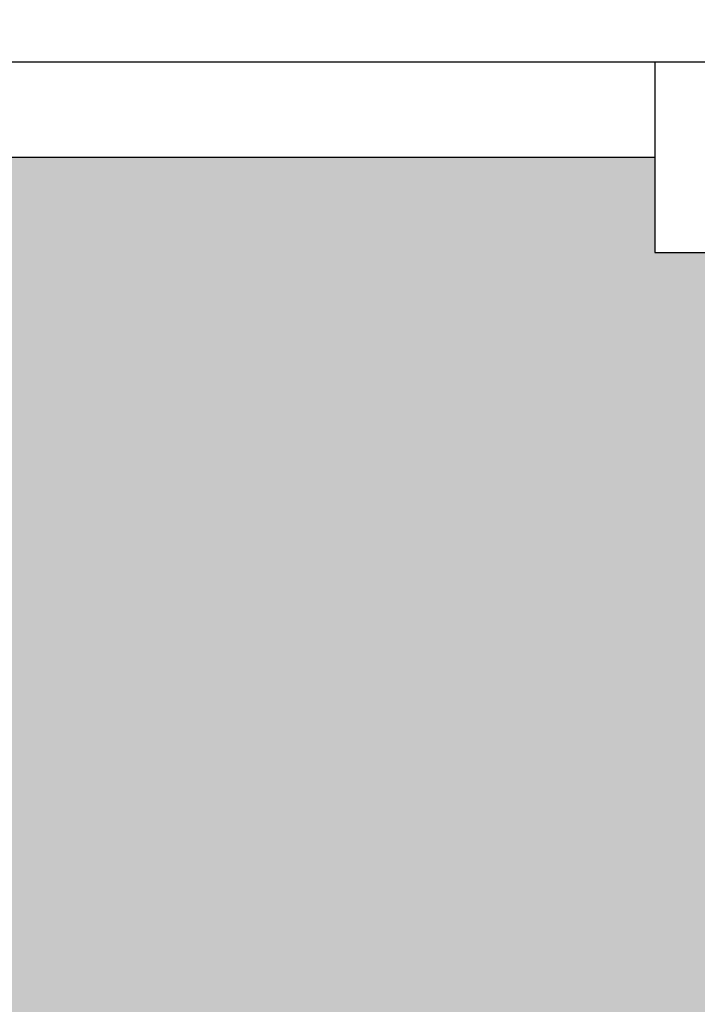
# Model space of a CAD drawing. Header units: metres. Extents: x 156019 to 158035, y 450584 to 451682.
# Tile 21 of 44: x 158024.695 to 158025.406, y 450742.135 to 450743.169. Entities that reach past the tile are written whole.
import ezdxf

# ---------------------------------------------------------------- set-up
doc = ezdxf.new("R2010")
doc.units = ezdxf.units.M
doc.layers.add('X-XX-AL-DETAIL1-GD', color=7, linetype='Continuous', lineweight=25)

msp = doc.modelspace()

# ---------------------------------------------------------------- hatches: boundary and pattern name
at = {"layer": 'X-XX-AL-DETAIL1-GD'}
h = msp.add_hatch(dxfattribs=at)
h.set_pattern_fill('AGW-GROND_ZAND-SO', color=256, scale=0.1, pattern_type=2)
h.set_pattern_definition([(37.5, (37210.51947, 8961.75956), (-0.00629933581, 0.1926823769), [0, -0.152, 0, -0.17, 0, -0.1625]), (7.5, (37210.51947, 8961.75956), (0.17697767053, 0.28221460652), [0, -0.082, 0, -0.137, 0, -0.0525]), (327.5, (37210.39647, 8961.75956), (0.311414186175, 0.000565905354), [0, -0.05, 0, -0.18, 0, -0.235]), (317.5, (37210.39647, 8961.75956), (0.30061266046, 0.0877675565), [0, -0.025, 0, -0.118, 0, -0.135])])
h.paths.add_polyline_path([(158033.1616, 450742.9745), (158032.3616, 450742.9745), (158032.3616, 450742.9245), (158031.6616, 450742.9245), (158028.9116, 450742.9245), (158025.6116, 450742.9245), (158025.3616, 450742.9245), (158025.3616, 450743.0245), (158024.5616, 450743.0245), (158024.5616, 450743.1245), (158022.8116, 450743.1245), (158022.8116, 450740.9245), (158028.9116, 450740.9245), (158031.6616, 450740.9245), (158031.8116, 450740.9245), (158032.1116, 450740.9245), (158035.1616, 450740.9245), (158035.1616, 450743.1245), (158033.1616, 450743.1245)])

# ---------------------------------------------------------------- linework, layer by layer
at = {"flags": 128}
msp.add_lwpolyline([(158024.5616, 450743.0245), (158025.3616, 450743.0245)], dxfattribs=at)
at = {"layer": 'X-XX-AL-DETAIL1-GD', "flags": 128}
for points in [[(158022.8116, 450743.1245), (158025.6116, 450743.1245), (158028.8616, 450743.1689), (158031.6616, 450743.1245)], [(158025.3616, 450743.1245), (158025.3616, 450742.9245)], [(158025.3616, 450742.9245), (158028.7616, 450742.9245)]]:
    msp.add_lwpolyline(points, dxfattribs=at)

doc.saveas('drawing.dxf')
